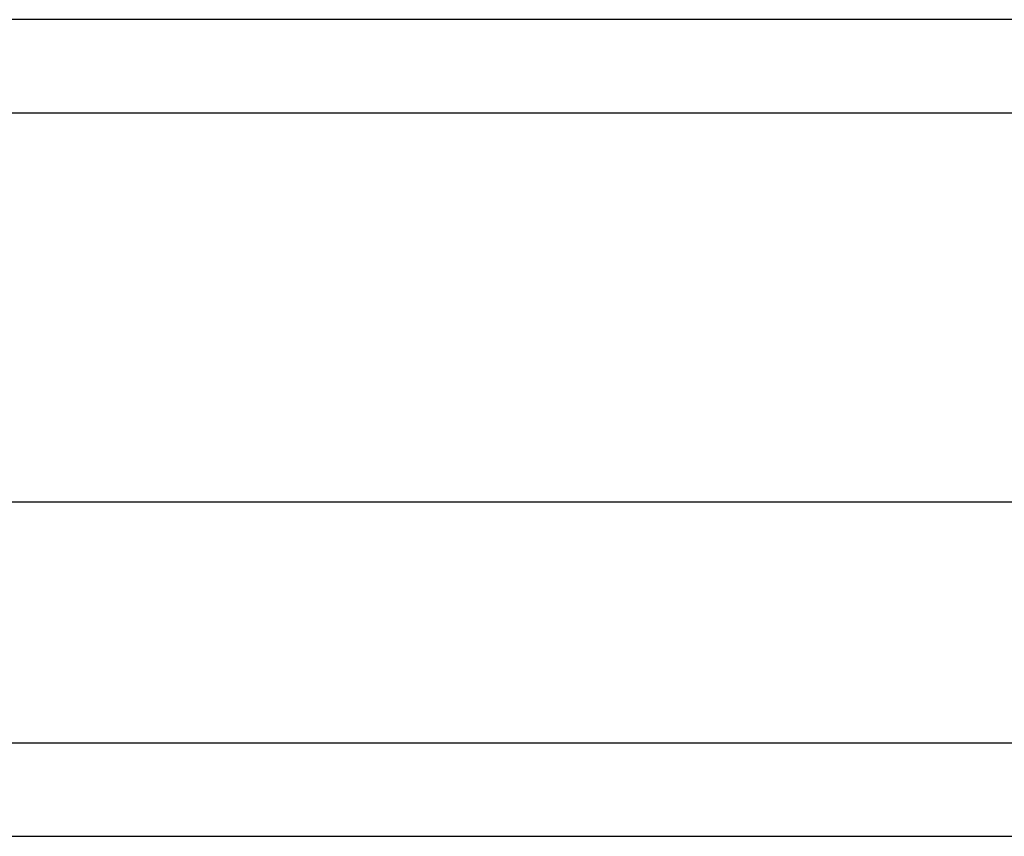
# Model space of a CAD drawing. Header units: inches. Extents: x 0 to 215, y -25 to 140.
# Tile 36 of 63: x 119.198 to 120.241, y 87.788 to 88.654. Entities that reach past the tile are written whole.
import ezdxf

# ---------------------------------------------------------------- set-up
doc = ezdxf.new("R2010")
doc.units = ezdxf.units.IN
doc.header["$LTSCALE"] = 12.924396
doc.header["$MEASUREMENT"] = 0
doc.layers.add('Visible Edges(ANSI)', color=7, linetype='Continuous', lineweight=25)
doc.layers.add('Visible Tangent Edges(ANSI)', color=7, linetype='Continuous', lineweight=25)

msp = doc.modelspace()

# ---------------------------------------------------------------- linework, layer by layer
at = {"layer": 'Visible Edges(ANSI)'}
for p, q in [((122.8489, 88.6545), (93.0439, 88.6545)), ((122.0507, 88.1426), (93.8421, 88.1426)), ((122.0507, 87.7882), (93.8421, 87.7882))]:
    msp.add_line(p, q, dxfattribs=at)
at = {"layer": 'Visible Tangent Edges(ANSI)'}
for p, q in [((93.0439, 88.5555), (122.8489, 88.5555)), ((93.7121, 87.8873), (122.1807, 87.8873))]:
    msp.add_line(p, q, dxfattribs=at)

doc.saveas('drawing.dxf')
